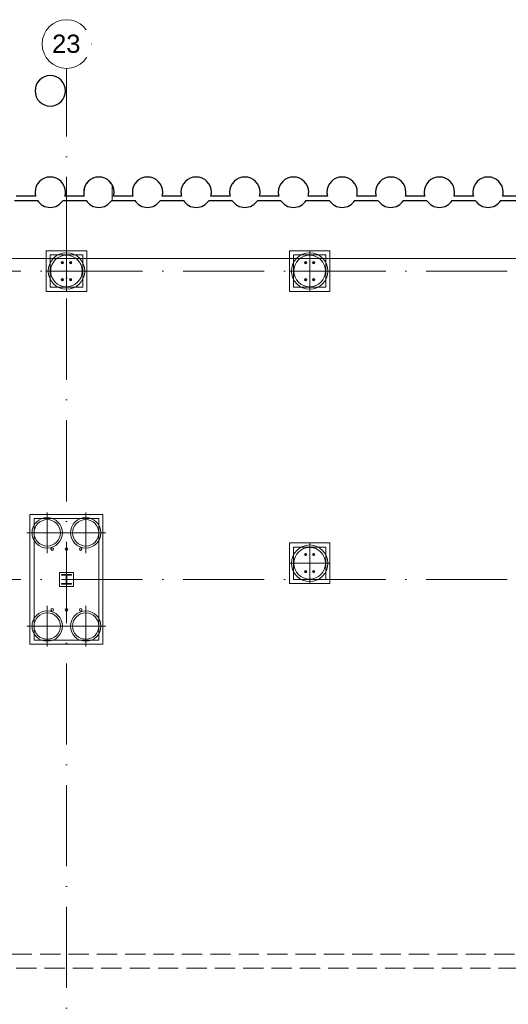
# Model space of a CAD drawing. Header units: millimetres. Extents: x -2694 to 330324, y -17289 to 76899.
# Tile 140 of 142: x 252486 to 264540, y 52102 to 76385. Entities that reach past the tile are written whole.
import ezdxf

# ---------------------------------------------------------------- set-up
doc = ezdxf.new("R2010")
doc.units = ezdxf.units.MM
for name, pattern in [('IMPORT-A_CARA_07', [700, 500, -200]), ('IMPORT-A_CARA_15', [760, 500, -130, 0, -130]), ('Čerchovaná 20mm', [3000, 2000, -500, 0, -500])]:
    doc.linetypes.add(name, pattern=pattern)
for name, color, linetype, lineweight in [('02_0_25386_PODLAHA HALY A ZÁKLADY VESTAVKŮ 4_6_2025_dwg', 8, 'Continuous', 9), ('11542_003_OK-HALA_TaO-1_ET_R01_AciS_2025-04-14_sloupy_dwg', 150, 'Continuous', 9), ('CA_OSY', 5, 'IMPORT-A_CARA_15', 13), ('CA_PODLAHA25', 7, 'Continuous', 13), ('CA_POHHRA18', 9, 'Continuous', 9), ('CA_TEXT35', 62, 'Continuous', 9), ('CA_ZAKLADY25', 7, 'Continuous', 13), ('CA_ZAKLADY5', 1, 'Continuous', 25), ('CA_ZÁKLADY TG', 9, 'Continuous', 25), ('Konstrukční přípoje', 7, 'Continuous', 13), ('SS_HALA_TaO-DODAVKA_STAVEBNI', 140, 'Continuous', 9), ('SS_HALA_TaO-SLOUP', 140, 'Continuous', 9)]:
    doc.layers.add(name, color=color, linetype=linetype, lineweight=lineweight)
doc.styles.add('Arial_1', font='arial.ttf', dxfattribs={"height": 450})

# ---------------------------------------------------------------- blocks, each defined once
blk = doc.blocks.new('02_0_25386_PODLAHA HALY A ZÁKLADY VESTAVKŮ 4_6_2025_dwg_A$Cb66bb888-2769433-BOURÁNÍ STÁVAJÍCÍCH ZÁKLADOVÝCH PRVKŮ')
at = {"layer": 'CA_ZÁKLADY TG', "color": 240, "linetype": 'IMPORT-A_CARA_07', "lineweight": 9, "flags": 128}
blk.add_lwpolyline([(81314, 34399), (35434, 34399), (35434, 34749), (40834, 34749), (40834, 43599), (42234, 43599), (42234, 34749), (76001, 34749)], dxfattribs=at)
blk = doc.blocks.new('02_0_25386_PODLAHA HALY A ZÁKLADY VESTAVKŮ 4_6_2025_dwg-2745952-BOURÁNÍ STÁVAJÍCÍCH ZÁKLADOVÝCH PRVKŮ')
blk.add_blockref('02_0_25386_PODLAHA HALY A ZÁKLADY VESTAVKŮ 4_6_2025_dwg_A$Cb66bb888-2769433-BOURÁNÍ STÁVAJÍCÍCH ZÁKLADOVÝCH PRVKŮ', (2496368, -1778956))
blk = doc.blocks.new('pilota 600 mm - D_750_650-2142282-BOURÁNÍ STÁVAJÍCÍCH ZÁKLADOVÝCH PRVKŮ')
at = {"layer": 'CA_POHHRA18'}
for q in [(0, 500), (-500, 0), (0, -500), (500, 0)]:
    blk.add_line((0, 0), q, dxfattribs=at)
blk = doc.blocks.new('pilota 600 mm - D_750_650-2142283-BOURÁNÍ STÁVAJÍCÍCH ZÁKLADOVÝCH PRVKŮ')
at = {"layer": 'CA_POHHRA18'}
for q in [(0, 500), (-500, 0), (500, 0), (0, -500)]:
    blk.add_line((0, 0), q, dxfattribs=at)
blk = doc.blocks.new('pilota 600 mm - D_900_780-V38-BOURÁNÍ STÁVAJÍCÍCH ZÁKLADOVÝCH PRVKŮ')
at = {"layer": 'CA_POHHRA18'}
for q in [(0, 500), (-500, 0), (0, -500), (500, 0)]:
    blk.add_line((0, 0), q, dxfattribs=at)
blk = doc.blocks.new('pilota 600 mm - D_900_780-2142307-BOURÁNÍ STÁVAJÍCÍCH ZÁKLADOVÝCH PRVKŮ')
at = {"layer": 'CA_POHHRA18'}
for q in [(0, 500), (-500, 0), (0, -500), (500, 0)]:
    blk.add_line((0, 0), q, dxfattribs=at)
blk = doc.blocks.new('11542_003_OK-HALA_TaO-1_ET_R01_AciS_2025-04-14_sloupy_dwg-1858929-BOURÁNÍ STÁVAJÍCÍCH ZÁKLADOVÝCH PRVKŮ')
at = {"layer": '11542_003_OK-HALA_TaO-1_ET_R01_AciS_2025-04-14_sloupy_dwg', "color": 140}
for p, q in [((253520, 62700), (253520, 62683)), ((253760, 62700), (253520, 62700)), ((253520, 62683), (253614, 62683)), ((253635, 62662), (253635, 62498)), ((253645, 62498), (253645, 62662)), ((253666, 62683), (253760, 62683)), ((253760, 62683), (253760, 62700)), ((253614, 62477), (253520, 62477)), ((253520, 62477), (253520, 62460)), ((253520, 62460), (253760, 62460)), ((253760, 62477), (253666, 62477)), ((253760, 62460), (253760, 62477))]:
    blk.add_line(p, q, dxfattribs=at)
for centre, radius, start, end in [((253540, 70395), 13.5, 180, 0), ((253540, 70395), 13.5, 0, 180), ((253740, 70395), 13.5, 0, 180), ((253740, 70395), 13.5, 180, 0), ((259540, 70395), 13.5, 0, 180), ((259540, 70395), 13.5, 180, 0), ((259740, 70395), 13.5, 0, 180), ((259740, 70395), 13.5, 180, 0), ((253540, 69975), 13.5, 180, 0), ((253540, 69975), 13.5, 0, 180), ((253740, 69975), 13.5, 0, 180), ((253740, 69975), 13.5, 180, 0), ((259540, 69975), 13.5, 0, 180), ((259540, 69975), 13.5, 180, 0), ((259740, 69975), 13.5, 0, 180), ((259740, 69975), 13.5, 180, 0), ((253290, 63330), 32, 0, 180), ((253290, 63330), 32, 180, 0), ((253640, 63330), 32, 0, 180), ((253640, 63330), 32, 180, 0), ((253990, 63330), 32, 0, 180), ((253990, 63330), 32, 180, 0), ((259540, 63195), 13.5, 0, 180), ((259540, 63195), 13.5, 180, 0), ((259740, 63195), 13.5, 0, 180), ((259740, 63195), 13.5, 180, 0), ((253614, 62662), 21, 0, 90), ((253666, 62662), 21, 90, 180), ((259540, 62775), 13.5, 0, 180), ((259540, 62775), 13.5, 180, 0), ((259740, 62775), 13.5, 0, 180), ((259740, 62775), 13.5, 180, 0), ((253614, 62498), 21, 270, 0), ((253666, 62498), 21, 180, 270), ((253290, 61830), 32, 0, 180), ((253290, 61830), 32, 180, 0), ((253640, 61830), 32, 0, 180), ((253640, 61830), 32, 180, 0), ((253990, 61830), 32, 0, 180), ((253990, 61830), 32, 180, 0)]:
    blk.add_arc(centre, radius, start, end, dxfattribs=at)
at = {"layer": 'SS_HALA_TaO-DODAVKA_STAVEBNI'}
for centre, radius, start, end in [((253540, 70395), 13.5, 0, 180), ((253540, 70395), 13.5, 180, 0), ((253740, 70395), 13.5, 0, 180), ((253740, 70395), 13.5, 180, 0), ((259540, 70395), 13.5, 0, 180), ((259540, 70395), 13.5, 180, 0), ((259740, 70395), 13.5, 0, 180), ((259740, 70395), 13.5, 180, 0), ((253540, 69975), 13.5, 0, 180), ((253540, 69975), 13.5, 180, 0), ((253740, 69975), 13.5, 0, 180), ((253740, 69975), 13.5, 180, 0), ((259540, 69975), 13.5, 0, 180), ((259540, 69975), 13.5, 180, 0), ((259740, 69975), 13.5, 0, 180), ((259740, 69975), 13.5, 180, 0), ((253290, 63330), 32, 0, 180), ((253290, 63330), 32, 180, 0), ((253640, 63330), 32, 0, 180), ((253640, 63330), 32, 180, 0), ((253990, 63330), 32, 0, 180), ((253990, 63330), 32, 180, 0), ((259540, 63195), 13.5, 0, 180), ((259540, 63195), 13.5, 180, 0), ((259740, 63195), 13.5, 0, 180), ((259740, 63195), 13.5, 180, 0), ((259540, 62775), 13.5, 0, 180), ((259540, 62775), 13.5, 180, 0), ((259740, 62775), 13.5, 0, 180), ((259740, 62775), 13.5, 180, 0), ((253290, 61830), 32, 0, 180), ((253290, 61830), 32, 180, 0), ((253640, 61830), 32, 0, 180), ((253640, 61830), 32, 180, 0), ((253990, 61830), 32, 0, 180), ((253990, 61830), 32, 180, 0)]:
    blk.add_arc(centre, radius, start, end, dxfattribs=at)
at = {"layer": 'SS_HALA_TaO-SLOUP'}
for p, q in [((253520, 62700), (253520, 62683)), ((253760, 62700), (253520, 62700)), ((253520, 62683), (253614, 62683)), ((253635, 62662), (253635, 62498)), ((253645, 62498), (253645, 62662)), ((253666, 62683), (253760, 62683)), ((253760, 62683), (253760, 62700)), ((253614, 62477), (253520, 62477)), ((253520, 62477), (253520, 62460)), ((253520, 62460), (253760, 62460)), ((253760, 62477), (253666, 62477)), ((253760, 62460), (253760, 62477))]:
    blk.add_line(p, q, dxfattribs=at)
for centre, start, end in [((253614, 62662), 0, 90), ((253666, 62662), 90, 180), ((253614, 62498), 270, 0), ((253666, 62498), 180, 270)]:
    blk.add_arc(centre, 21, start, end, dxfattribs=at)
blk = doc.blocks.new('M_Šroub HPM-P - 27_P-1869720-BOURÁNÍ STÁVAJÍCÍCH ZÁKLADOVÝCH PRVKŮ')
at = {"layer": 'Konstrukční přípoje'}
for p, q in [((0, 21), (-18, 10)), ((0, 21), (-18, 10)), ((-18, 10), (0, 21)), ((0, 21), (-18, 10)), ((-18, 10), (-18, -10)), ((-18, 10), (-18, -10)), ((-18, -10), (-18, 10)), ((-18, 10), (-18, -10)), ((18, 10), (0, 21)), ((18, 10), (0, 21)), ((0, 21), (18, 10)), ((18, 10), (0, 21)), ((18, -10), (18, 10)), ((18, -10), (18, 10)), ((18, 10), (18, -10)), ((18, -10), (18, 10)), ((-18, -10), (0, -21)), ((-18, -10), (0, -21)), ((0, -21), (-18, -10)), ((-18, -10), (0, -21)), ((0, -21), (18, -10)), ((0, -21), (18, -10)), ((18, -10), (0, -21)), ((0, -21), (18, -10))]:
    blk.add_line(p, q, dxfattribs=at)
for radius, start, end in [(28, 0, 180), (28, 0, 180), (28, 0, 180), (28, 0, 180), (28, 180, 360), (28, 180, 0), (28, 180, 360), (28, 180, 0), (13.5, 0, 180), (13.5, 0, 180), (13.5, 0, 180), (13.5, 0, 180), (13.5, 0, 180), (13.5, 0, 180), (13.5, 180, 360), (13.5, 180, 360), (13.5, 180, 360), (13.5, 180, 360), (13.5, 180, 360), (13.5, 180, 360), (12.5, 0, 180), (12.5, 0, 180), (12.5, 180, 0), (12.5, 180, 360)]:
    blk.add_arc((0, 0), radius, start, end, dxfattribs=at)
blk = doc.blocks.new('M_Šroub HPM-P - 27_P-1869721-BOURÁNÍ STÁVAJÍCÍCH ZÁKLADOVÝCH PRVKŮ')
at = {"layer": 'Konstrukční přípoje'}
for p, q in [((0, 21), (-18, 10)), ((0, 21), (-18, 10)), ((-18, 10), (0, 21)), ((0, 21), (-18, 10)), ((-18, 10), (-18, -10)), ((-18, 10), (-18, -10)), ((-18, -10), (-18, 10)), ((-18, 10), (-18, -10)), ((18, 10), (0, 21)), ((18, 10), (0, 21)), ((0, 21), (18, 10)), ((18, 10), (0, 21)), ((18, -10), (18, 10)), ((18, -10), (18, 10)), ((18, 10), (18, -10)), ((18, -10), (18, 10)), ((-18, -10), (0, -21)), ((-18, -10), (0, -21)), ((0, -21), (-18, -10)), ((-18, -10), (0, -21)), ((0, -21), (18, -10)), ((0, -21), (18, -10)), ((18, -10), (0, -21)), ((0, -21), (18, -10))]:
    blk.add_line(p, q, dxfattribs=at)
for radius, start, end in [(28, 360, 180), (28, 0, 180), (28, 360, 180), (28, 0, 180), (13.5, 0, 180), (13.5, 360, 180), (13.5, 0, 180), (13.5, 0, 180), (13.5, 0, 180), (13.5, 360, 180), (12.5, 0, 180), (12.5, 0, 180), (28, 180, 360), (28, 180, 360), (28, 180, 360), (28, 180, 360), (13.5, 180, 360), (13.5, 180, 360), (13.5, 180, 360), (13.5, 180, 360), (13.5, 180, 360), (13.5, 180, 360), (12.5, 180, 360), (12.5, 180, 360)]:
    blk.add_arc((0, 0), radius, start, end, dxfattribs=at)
blk = doc.blocks.new('Osnova - Bublina osnovy 12mm-4850-BOURÁNÍ STÁVAJÍCÍCH ZÁKLADOVÝCH PRVKŮ')
at = {"layer": 'CA_TEXT35'}
blk.add_circle((0, 0), 6, dxfattribs=at)

msp = doc.modelspace()

# ---------------------------------------------------------------- linework, layer by layer
at = {"layer": 'CA_OSY', "linetype": 'Čerchovaná 20mm', "lineweight": 9}
for p, q in [((253640, -1496.2), (253640, 75184.5)), ((-1493.6, 70185), (299971.9, 70185)), ((-1493.6, 62579.9), (299971.9, 62579.9))]:
    msp.add_line(p, q, dxfattribs=at)
at = {"layer": 'CA_PODLAHA25'}
msp.add_line((204945, 70495), (289580, 70495), dxfattribs=at)
at = {"layer": 'CA_ZAKLADY25'}
for p, q in [((254768, 72311.7), (254768, 71929.5)), ((254768, 71929.5), (254768, 72311.7)), ((252357, 71929.5), (252923.1, 71929.5)), ((252877.8, 72033.1), (252402.3, 72033.1)), ((253557, 71929.5), (254123.1, 71929.5)), ((254077.8, 72033.1), (253602.3, 72033.1)), ((254757, 71929.5), (254768, 71929.5)), ((254768, 71929.5), (255323.1, 71929.5)), ((255277.8, 72033.1), (254802.3, 72033.1)), ((255957, 71929.5), (256523.1, 71929.5)), ((256477.8, 72033.1), (256002.3, 72033.1)), ((257157, 71929.5), (257723.1, 71929.5)), ((257677.8, 72033.1), (257202.3, 72033.1)), ((258357, 71929.5), (258923.1, 71929.5)), ((258877.8, 72033.1), (258402.3, 72033.1)), ((259557, 71929.5), (260123.1, 71929.5)), ((260077.8, 72033.1), (259602.3, 72033.1)), ((260757, 71929.5), (261323.1, 71929.5)), ((261277.8, 72033.1), (260802.3, 72033.1)), ((261957, 71929.5), (262523.1, 71929.5)), ((262477.8, 72033.1), (262002.3, 72033.1)), ((263157, 71929.5), (263723.1, 71929.5)), ((263677.8, 72033.1), (263202.3, 72033.1)), ((264357, 71929.5), (264923.1, 71929.5)), ((264877.8, 72033.1), (264402.3, 72033.1)), ((254040, 70585), (253240, 70585)), ((253240, 70585), (253240, 69785)), ((253240, 69785), (253240, 70585)), ((253240, 70585), (254040, 70585)), ((254040, 69785), (254040, 70585)), ((254040, 70585), (254040, 69785)), ((260040, 70585), (259240, 70585)), ((259240, 70585), (259240, 69785)), ((259240, 69785), (259240, 70585)), ((259240, 70585), (260040, 70585)), ((260040, 69785), (260040, 70585)), ((260040, 70585), (260040, 69785)), ((253240, 69785), (254040, 69785)), ((254040, 69785), (253240, 69785)), ((259240, 69785), (260040, 69785)), ((260040, 69785), (259240, 69785)), ((254440, 64080.3), (252840, 64080.3)), ((252840, 64080.3), (252840, 61080.3)), ((252840, 61080.3), (252840, 64080.3)), ((252840, 64080.3), (254440, 64080.3)), ((254440, 61080.3), (254440, 64080.3)), ((254440, 64080.3), (254440, 61080.3)), ((260040, 63379.9), (259240, 63379.9)), ((259240, 63379.9), (259240, 62579.9)), ((259240, 62579.9), (259240, 63379.9)), ((259240, 63379.9), (260040, 63379.9)), ((260040, 62579.9), (260040, 63379.9)), ((260040, 63379.9), (260040, 62579.9)), ((253465, 62755.3), (253815, 62755.3)), ((253465, 62405.3), (253465, 62755.3)), ((253815, 62755.3), (253465, 62755.3)), ((253465, 62755.3), (253465, 62405.3)), ((253815, 62755.3), (253815, 62405.3)), ((253815, 62405.3), (253815, 62755.3)), ((253815, 62405.3), (253465, 62405.3)), ((253465, 62405.3), (253815, 62405.3)), ((259240, 62579.9), (260040, 62579.9)), ((260040, 62579.9), (259240, 62579.9)), ((252840, 61080.3), (254440, 61080.3)), ((254440, 61080.3), (252840, 61080.3))]:
    msp.add_line(p, q, dxfattribs=at)
at = {"layer": 'CA_ZAKLADY25', "lineweight": 9}
for p, q in [((253140, 69685), (253140, 70685)), ((253140, 70685), (254140, 70685)), ((254140, 70685), (253140, 70685)), ((253140, 70685), (253140, 69685)), ((254140, 70685), (254140, 69685)), ((254140, 69685), (254140, 70685)), ((259140, 69685), (259140, 70685)), ((259140, 70685), (260140, 70685)), ((260140, 70685), (259140, 70685)), ((259140, 70685), (259140, 69685)), ((260140, 70685), (260140, 69685)), ((260140, 69685), (260140, 70685)), ((254140, 69685), (253140, 69685)), ((253140, 69685), (254140, 69685)), ((260140, 69685), (259140, 69685)), ((259140, 69685), (260140, 69685)), ((252740, 60980.3), (252740, 64180.3)), ((252740, 64180.3), (254540, 64180.3)), ((254540, 64180.3), (252740, 64180.3)), ((252740, 64180.3), (252740, 60980.3)), ((254540, 64180.3), (254540, 60980.3)), ((254540, 60980.3), (254540, 64180.3)), ((259140, 62479.9), (259140, 63479.9)), ((259140, 63479.9), (260140, 63479.9)), ((260140, 63479.9), (259140, 63479.9)), ((259140, 63479.9), (259140, 62479.9)), ((260140, 63479.9), (260140, 62479.9)), ((260140, 62479.9), (260140, 63479.9)), ((260140, 62479.9), (259140, 62479.9)), ((259140, 62479.9), (260140, 62479.9)), ((254540, 60980.3), (252740, 60980.3)), ((252740, 60980.3), (254540, 60980.3))]:
    msp.add_line(p, q, dxfattribs=at)
at = {"layer": 'CA_ZAKLADY25'}
for centre, start, end in [((253240, 74629.9), 0, 180), ((253240, 74629.9), 180, 0), ((253240, 72129.9), 0, 180), ((254440, 72129.9), 28.99697, 180), ((255640, 72129.9), 0, 180), ((256840, 72129.9), 0, 180), ((258040, 72129.9), 0, 180), ((259240, 72129.9), 0, 180), ((260440, 72129.9), 0, 180), ((261640, 72129.9), 0, 180), ((262840, 72129.9), 0, 180), ((264040, 72129.9), 0, 180), ((253240, 72129.9), 180, 194.96213), ((253240, 72129.9), 345.03787, 360), ((254440, 72129.9), 180, 194.96213), ((254440, 72129.9), 0, 28.99697), ((254440, 72129.9), 345.03787, 360), ((255640, 72129.9), 180, 194.96213), ((255640, 72129.9), 345.03787, 0), ((256840, 72129.9), 180, 194.96213), ((256840, 72129.9), 345.03787, 0), ((258040, 72129.9), 180, 194.96213), ((258040, 72129.9), 345.03787, 0), ((259240, 72129.9), 180, 194.96213), ((259240, 72129.9), 345.03787, 360), ((260440, 72129.9), 180, 194.96213), ((260440, 72129.9), 345.03787, 0), ((261640, 72129.9), 180, 194.96213), ((261640, 72129.9), 345.03787, 0), ((262840, 72129.9), 180, 194.96213), ((262840, 72129.9), 345.03787, 0), ((264040, 72129.9), 180, 194.96213), ((264040, 72129.9), 345.03787, 360), ((253240, 72129.9), 212.29547, 327.70453), ((254440, 72129.9), 212.29547, 327.70453), ((255640, 72129.9), 212.29547, 327.70453), ((256840, 72129.9), 212.29547, 327.70453), ((258040, 72129.9), 212.29547, 327.70453), ((259240, 72129.9), 212.29547, 327.70453), ((260440, 72129.9), 212.29547, 327.70453), ((261640, 72129.9), 212.29547, 327.70453), ((262840, 72129.9), 212.29547, 327.70453), ((264040, 72129.9), 212.29547, 327.70453)]:
    msp.add_arc(centre, 375, start, end, dxfattribs=at)
at = {"layer": 'CA_ZAKLADY25', "lineweight": 9}
for centre, radius, start, end in [((253640, 70185), 450, 90, 270), ((253640, 70185), 450, 90, 270), ((253640, 70185), 390, 0, 180), ((253640, 70185), 390, 0, 180), ((253640, 70185), 450, 270, 90), ((253640, 70185), 450, 270, 90), ((259640, 70185), 450, 90, 270), ((259640, 70185), 450, 90, 270), ((259640, 70185), 390, 0, 180), ((259640, 70185), 390, 0, 180), ((259640, 70185), 450, 270, 90), ((259640, 70185), 450, 270, 90), ((253640, 70185), 390, 180, 0), ((253640, 70185), 390, 180, 0), ((259640, 70185), 390, 180, 0), ((259640, 70185), 390, 180, 0), ((253165, 63729.9), 375, 0, 180), ((253165, 63729.9), 375, 0, 180), ((254115, 63729.9), 375, 0, 180), ((254115, 63729.9), 375, 0, 180), ((253165, 63729.9), 325, 90, 270), ((253165, 63729.9), 325, 90, 270), ((253165, 63729.9), 325, 270, 90), ((253165, 63729.9), 325, 270, 90), ((254115, 63729.9), 325, 90, 270), ((254115, 63729.9), 325, 90, 270), ((254115, 63729.9), 325, 270, 90), ((254115, 63729.9), 325, 270, 90), ((253165, 63729.9), 375, 180, 0), ((253165, 63729.9), 375, 180, 0), ((254115, 63729.9), 375, 180, 0), ((254115, 63729.9), 375, 180, 0), ((259640, 62979.9), 450, 0, 180), ((259640, 62979.9), 450, 0, 180), ((259640, 62979.9), 390, 90, 270), ((259640, 62979.9), 390, 90, 270), ((259640, 62979.9), 390, 270, 90), ((259640, 62979.9), 390, 270, 90), ((259640, 62979.9), 450, 180, 0), ((259640, 62979.9), 450, 180, 0), ((253165, 61429.9), 375, 0, 180), ((253165, 61429.9), 375, 0, 180), ((253165, 61429.9), 325, 90, 270), ((253165, 61429.9), 325, 90, 270), ((253165, 61429.9), 325, 270, 90), ((253165, 61429.9), 325, 270, 90), ((254115, 61429.9), 375, 0, 180), ((254115, 61429.9), 375, 0, 180), ((254115, 61429.9), 325, 90, 270), ((254115, 61429.9), 325, 90, 270), ((254115, 61429.9), 325, 270, 90), ((254115, 61429.9), 325, 270, 90), ((253165, 61429.9), 375, 180, 0), ((253165, 61429.9), 375, 180, 0), ((254115, 61429.9), 375, 180, 0), ((254115, 61429.9), 375, 180, 0)]:
    msp.add_arc(centre, radius, start, end, dxfattribs=at)
at = {"layer": 'CA_ZAKLADY5'}
for p, q in [((252357, 71929.5), (252923.1, 71929.5)), ((252877.8, 72033.1), (252402.3, 72033.1)), ((253557, 71929.5), (254123.1, 71929.5)), ((254077.8, 72033.1), (253602.3, 72033.1)), ((254757, 71929.5), (255323.1, 71929.5)), ((255277.8, 72033.1), (254802.3, 72033.1)), ((255957, 71929.5), (256523.1, 71929.5)), ((256477.8, 72033.1), (256002.3, 72033.1)), ((257157, 71929.5), (257723.1, 71929.5)), ((257677.8, 72033.1), (257202.3, 72033.1)), ((258357, 71929.5), (258923.1, 71929.5)), ((258877.8, 72033.1), (258402.3, 72033.1)), ((259557, 71929.5), (260123.1, 71929.5)), ((260077.8, 72033.1), (259602.3, 72033.1)), ((260757, 71929.5), (261323.1, 71929.5)), ((261277.8, 72033.1), (260802.3, 72033.1)), ((261957, 71929.5), (262523.1, 71929.5)), ((262477.8, 72033.1), (262002.3, 72033.1)), ((263157, 71929.5), (263723.1, 71929.5)), ((263677.8, 72033.1), (263202.3, 72033.1)), ((264357, 71929.5), (264923.1, 71929.5)), ((264877.8, 72033.1), (264402.3, 72033.1))]:
    msp.add_line(p, q, dxfattribs=at)
for centre, start, end in [((253240, 74629.9), 0, 180), ((253240, 74629.9), 180, 0), ((253240, 72129.9), 0, 180), ((254440, 72129.9), 0, 180), ((255640, 72129.9), 0, 180), ((256840, 72129.9), 0, 180), ((258040, 72129.9), 0, 180), ((259240, 72129.9), 0, 180), ((260440, 72129.9), 0, 180), ((261640, 72129.9), 0, 180), ((262840, 72129.9), 0, 180), ((264040, 72129.9), 0, 180), ((253240, 72129.9), 180, 194.96213), ((253240, 72129.9), 345.03787, 0), ((254440, 72129.9), 180, 194.96213), ((254440, 72129.9), 345.03787, 0), ((255640, 72129.9), 180, 194.96213), ((255640, 72129.9), 345.03787, 0), ((256840, 72129.9), 180, 194.96213), ((256840, 72129.9), 345.03787, 0), ((258040, 72129.9), 180, 194.96213), ((258040, 72129.9), 345.03787, 0), ((259240, 72129.9), 180, 194.96213), ((259240, 72129.9), 345.03787, 0), ((260440, 72129.9), 180, 194.96213), ((260440, 72129.9), 345.03787, 0), ((261640, 72129.9), 180, 194.96213), ((261640, 72129.9), 345.03787, 0), ((262840, 72129.9), 180, 194.96213), ((262840, 72129.9), 345.03787, 0), ((264040, 72129.9), 180, 194.96213), ((264040, 72129.9), 345.03787, 0), ((253240, 72129.9), 212.29547, 327.70453), ((254440, 72129.9), 212.29547, 327.70453), ((255640, 72129.9), 212.29547, 327.70453), ((256840, 72129.9), 212.29547, 327.70453), ((258040, 72129.9), 212.29547, 327.70453), ((259240, 72129.9), 212.29547, 327.70453), ((260440, 72129.9), 212.29547, 327.70453), ((261640, 72129.9), 212.29547, 327.70453), ((262840, 72129.9), 212.29547, 327.70453), ((264040, 72129.9), 212.29547, 327.70453)]:
    msp.add_arc(centre, 375, start, end, dxfattribs=at)

# ---------------------------------------------------------------- block references
at = {"layer": '02_0_25386_PODLAHA HALY A ZÁKLADY VESTAVKŮ 4_6_2025_dwg', "color": 240, "linetype": 'IMPORT-A_CARA_07'}
msp.add_blockref('02_0_25386_PODLAHA HALY A ZÁKLADY VESTAVKŮ 4_6_2025_dwg-2745952-BOURÁNÍ STÁVAJÍCÍCH ZÁKLADOVÝCH PRVKŮ', (-2306582.6, 1797547.1), dxfattribs=at)
at = {"layer": '11542_003_OK-HALA_TaO-1_ET_R01_AciS_2025-04-14_sloupy_dwg', "color": 140}
msp.add_blockref('11542_003_OK-HALA_TaO-1_ET_R01_AciS_2025-04-14_sloupy_dwg-1858929-BOURÁNÍ STÁVAJÍCÍCH ZÁKLADOVÝCH PRVKŮ', (0, 0), dxfattribs=at)
at = {"layer": 'CA_POHHRA18'}
for name, p, rotation in [('pilota 600 mm - D_900_780-2142307-BOURÁNÍ STÁVAJÍCÍCH ZÁKLADOVÝCH PRVKŮ', (253640, 70185), 270.000000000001), ('pilota 600 mm - D_900_780-2142307-BOURÁNÍ STÁVAJÍCÍCH ZÁKLADOVÝCH PRVKŮ', (259640, 70185), 270.000000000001), ('pilota 600 mm - D_750_650-2142283-BOURÁNÍ STÁVAJÍCÍCH ZÁKLADOVÝCH PRVKŮ', (254115, 63729.9), 180), ('pilota 600 mm - D_900_780-V38-BOURÁNÍ STÁVAJÍCÍCH ZÁKLADOVÝCH PRVKŮ', (259640, 62979.9), 180), ('pilota 600 mm - D_750_650-2142282-BOURÁNÍ STÁVAJÍCÍCH ZÁKLADOVÝCH PRVKŮ', (254115, 61429.9), 180)]:
    msp.add_blockref(name, p, dxfattribs=dict(at, rotation=rotation))
for name, p in [('pilota 600 mm - D_750_650-2142282-BOURÁNÍ STÁVAJÍCÍCH ZÁKLADOVÝCH PRVKŮ', (253165, 63729.9)), ('pilota 600 mm - D_750_650-2142283-BOURÁNÍ STÁVAJÍCÍCH ZÁKLADOVÝCH PRVKŮ', (253165, 61429.9))]:
    msp.add_blockref(name, p, dxfattribs=at)
at = {"layer": 'CA_TEXT35', "xscale": 99.99999999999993, "yscale": 99.99999999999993, "zscale": 99.99999999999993}
msp.add_blockref('Osnova - Bublina osnovy 12mm-4850-BOURÁNÍ STÁVAJÍCÍCH ZÁKLADOVÝCH PRVKŮ', (253640, 75784.5), dxfattribs=at)
at = {"layer": 'Konstrukční přípoje', "rotation": 180}
for name, p in [('M_Šroub HPM-P - 27_P-1869720-BOURÁNÍ STÁVAJÍCÍCH ZÁKLADOVÝCH PRVKŮ', (253540, 70395.6)), ('M_Šroub HPM-P - 27_P-1869720-BOURÁNÍ STÁVAJÍCÍCH ZÁKLADOVÝCH PRVKŮ', (259540, 70395.6)), ('M_Šroub HPM-P - 27_P-1869721-BOURÁNÍ STÁVAJÍCÍCH ZÁKLADOVÝCH PRVKŮ', (253540, 69975.6)), ('M_Šroub HPM-P - 27_P-1869721-BOURÁNÍ STÁVAJÍCÍCH ZÁKLADOVÝCH PRVKŮ', (259540, 69975.6)), ('M_Šroub HPM-P - 27_P-1869720-BOURÁNÍ STÁVAJÍCÍCH ZÁKLADOVÝCH PRVKŮ', (259540, 63195.6)), ('M_Šroub HPM-P - 27_P-1869721-BOURÁNÍ STÁVAJÍCÍCH ZÁKLADOVÝCH PRVKŮ', (259540, 62775.6))]:
    msp.add_blockref(name, p, dxfattribs=at)
at = {"layer": 'Konstrukční přípoje'}
for name, p in [('M_Šroub HPM-P - 27_P-1869721-BOURÁNÍ STÁVAJÍCÍCH ZÁKLADOVÝCH PRVKŮ', (253740, 70395.6)), ('M_Šroub HPM-P - 27_P-1869721-BOURÁNÍ STÁVAJÍCÍCH ZÁKLADOVÝCH PRVKŮ', (259740, 70395.6)), ('M_Šroub HPM-P - 27_P-1869720-BOURÁNÍ STÁVAJÍCÍCH ZÁKLADOVÝCH PRVKŮ', (253740, 69975.6)), ('M_Šroub HPM-P - 27_P-1869720-BOURÁNÍ STÁVAJÍCÍCH ZÁKLADOVÝCH PRVKŮ', (259740, 69975.6)), ('M_Šroub HPM-P - 27_P-1869721-BOURÁNÍ STÁVAJÍCÍCH ZÁKLADOVÝCH PRVKŮ', (259740, 63195.6)), ('M_Šroub HPM-P - 27_P-1869720-BOURÁNÍ STÁVAJÍCÍCH ZÁKLADOVÝCH PRVKŮ', (259740, 62775.6))]:
    msp.add_blockref(name, p, dxfattribs=at)

# ---------------------------------------------------------------- next in the draw order: texts
at = {"layer": 'CA_TEXT35', "insert": (253285.9, 76017.1), "char_height": 450, "width": 849.789, "attachment_point": 1, "style": 'Arial_1', "bg_fill": 3, "box_fill_scale": 1.25, "bg_fill_color": 256, "bg_fill_true_color": 13158600, "bg_fill_transparency": 0}
msp.add_mtext('23', dxfattribs=at)

doc.saveas('drawing.dxf')
